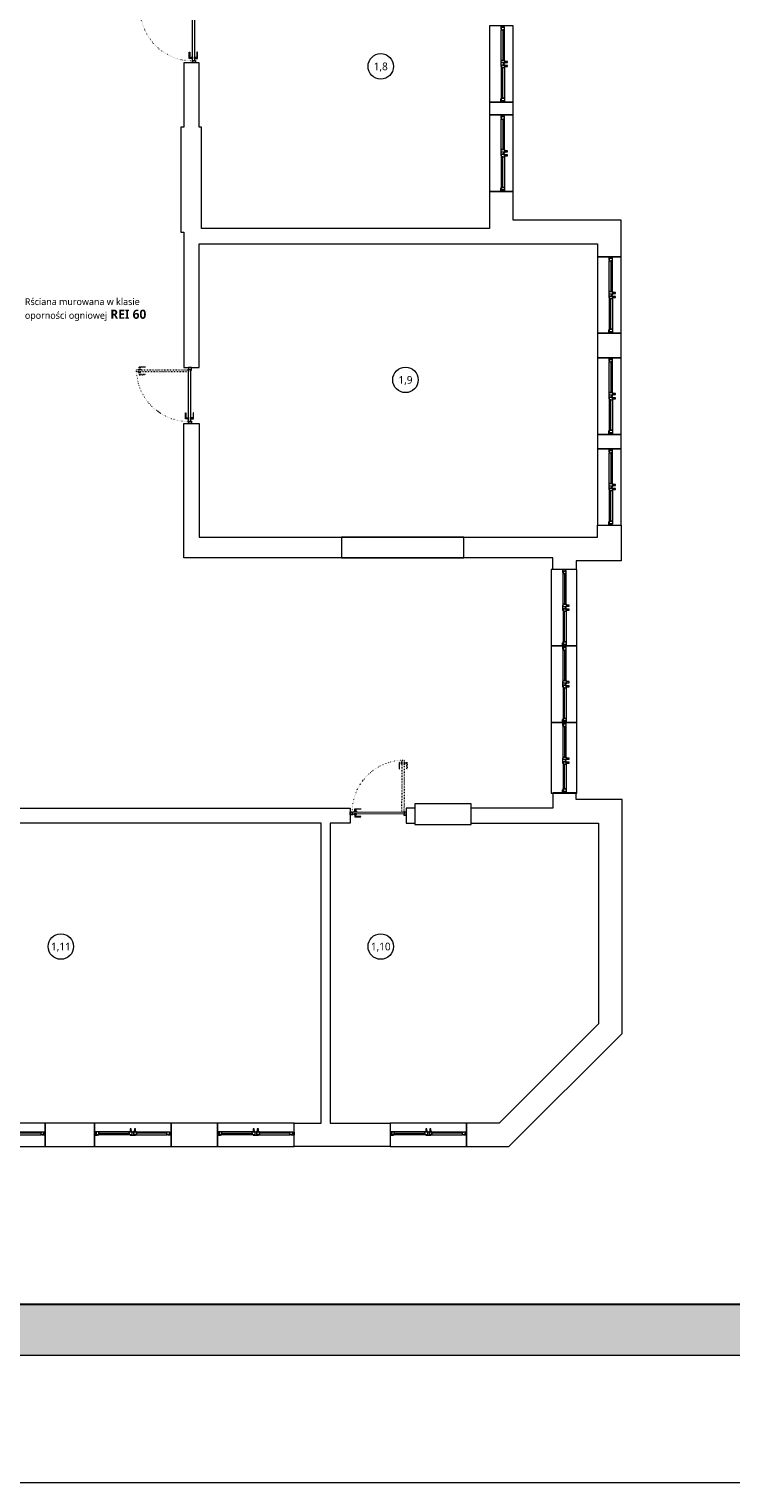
# Model space of a CAD drawing. Header units: millimetres. Extents: x 80301 to 146489, y -78581 to -28273.
# Tile 32 of 135: x 100096 to 101474, y -66786 to -63934. Entities that reach past the tile are written whole.
import ezdxf
from ezdxf import colors
from ezdxf.entities.mleader import LeaderData, LeaderLine
from ezdxf.enums import TextEntityAlignment as Align
from ezdxf.math import Vec2, Vec3

# ---------------------------------------------------------------- set-up
doc = ezdxf.new("R2010")
doc.units = ezdxf.units.MM
doc.linetypes.add('ACAD_ISO03W100', pattern=[30, 12, -18])
doc.linetypes.add('ACAD_ISO07W100', pattern=[3, 0, -3])
doc.layers.get('0').update_dxf_attribs({"lineweight": 0})
for name, color, linetype, lineweight in [('A-opisram.ART', 250, 'Continuous', 0), ('opis..KF', 250, 'Continuous', 15), ('stolarka_arch', 250, 'Continuous', 5), ('ściany ist..KF', 61, 'Continuous', 5)]:
    doc.layers.add(name, color=color, linetype=linetype, lineweight=lineweight)
doc.layers.add('A-pomocram.ART', color=254, linetype='Continuous', lineweight=0, plot=False)
doc.layers.add('A-wymram.ART', color=10, linetype='Continuous', lineweight=5, plot=False)
doc.layers.add('A-przekrycieram.ART', color=7, linetype='Continuous', lineweight=0, true_color=0xffffff)
doc.styles.add('ARCH', font='segoeuil.ttf')
doc.dimstyles.new('RAMKA', dxfattribs={"dimscale": 20, "dimtxt": 4, "dimasz": 3, "dimexe": 5, "dimexo": 3, "dimgap": 1, "dimtad": 1, "dimdec": 1, "dimlfac": 0.01, "dimtxsty": 'ARCH', "dimblk": 'ARCHTICK', "dimcen": 0, "dimclrd": 256, "dimclre": 256, "dimclrt": 256, "dimadec": 0, "dimazin": 0, "dimtfac": 1, "dimtdec": 1, "dimtofl": 0, "dimtmove": 1, "dimatfit": 3, "dimfxl": 10, "dimfxlon": 1, "dimlwd": 0, "dimlwe": 0, "dimarcsym": 0})

# ---------------------------------------------------------------- blocks, each defined once
blk = doc.blocks.new('*U648')
at = {"layer": 'stolarka_arch', "linetype": 'ACAD_ISO03W100', "lineweight": 0, "ltscale": 0.1}
for points in [[(3.5, 97), (-1.5, 97), (-1.5, 85), (-0.5, 85), (-0.5, 95), (3.5, 95)], [(3.5, 98), (3.5, 94), (4.5, 94), (4.5, 98)], [(4.5, 102), (4.5, 0), (8.5, 0), (8.5, 102)], [(9.5, 98), (9.5, 94), (8.5, 94), (8.5, 98)], [(9.5, 97), (14.5, 97), (14.5, 85), (13.5, 85), (13.5, 95), (9.5, 95)]]:
    blk.add_lwpolyline(points, close=True, dxfattribs=at)
at = {"layer": 'stolarka_arch'}
for points in [[(5, -4), (5, -6), (0, -6), (0, 0), (4, 0), (4, -4), (5, -4)], [(106, 0), (4, 0), (4, -4), (106, -4)], [(101, 1), (101, 6), (89, 6), (89, 5), (99, 5), (99, 1)], [(102, 1), (98, 1), (98, 0), (102, 0)], [(105, -4), (105, -6), (110, -6), (110, 0), (106, 0), (106, -4), (105, -4)], [(101, -5), (101, -10), (89, -10), (89, -9), (99, -9), (99, -5)], [(102, -5), (98, -5), (98, -4), (102, -4)]]:
    blk.add_lwpolyline(points, close=True, dxfattribs=at)
blk.add_circle((4, 0.5), 0.5, dxfattribs=at)
at = {"layer": 'stolarka_arch', "linetype": 'ACAD_ISO07W100', "lineweight": 0, "ltscale": 0.5}
blk.add_arc((4, 0), 102, 0, 89.6506, dxfattribs=at)
blk = doc.blocks.new('*U1033')
at = {"layer": 'stolarka_arch', "lineweight": 0}
blk.add_lwpolyline([(0, 0), (150, 0), (150, -50), (0, -50)], close=True, dxfattribs=at)
at = {"layer": 'stolarka_arch'}
for points in [[(0, -22), (6, -22), (6, -23), (3, -23), (3, -28), (0, -28)], [(3, -23), (8, -23), (8, -29), (2, -29), (2, -28), (3, -28)], [(8, -26), (68, -26), (68, -23), (8, -23)], [(8, -26), (68, -26), (68, -29), (8, -29)], [(73, -23), (68, -23), (68, -29), (74, -29), (74, -28), (73, -28)], [(70, -22), (80, -22), (80, -23), (77, -23), (77, -28), (73, -28), (73, -23), (70, -23)], [(77, -23), (82, -23), (82, -29), (76, -29), (76, -28), (77, -28)], [(142, -26), (82, -26), (82, -23), (142, -23)], [(142, -26), (82, -26), (82, -29), (142, -29)], [(147, -23), (142, -23), (142, -29), (148, -29), (148, -28), (147, -28)], [(150, -22), (144, -22), (144, -23), (147, -23), (147, -28), (150, -28)], [(73, -30), (69, -30), (69, -29), (73, -29)], [(72, -35), (70, -35), (70, -30), (72, -30)], [(81, -30), (77, -30), (77, -29), (81, -29)], [(80, -35), (78, -35), (78, -30), (80, -30)]]:
    blk.add_lwpolyline(points, close=True, dxfattribs=at)
blk = doc.blocks.new('*U1029')
at = {"layer": 'stolarka_arch', "lineweight": 0}
blk.add_lwpolyline([(0, 0), (138.4, 0), (138.4, -50), (0, -50)], close=True, dxfattribs=at)
at = {"layer": 'stolarka_arch'}
for points in [[(0, -22), (6, -22), (6, -23), (3, -23), (3, -28), (0, -28)], [(3, -23), (8, -23), (8, -29), (2, -29), (2, -28), (3, -28)], [(8, -26), (68, -26), (68, -23), (8, -23)], [(8, -26), (68, -26), (68, -29), (8, -29)], [(73, -23), (68, -23), (68, -29), (74, -29), (74, -28), (73, -28)], [(70, -22), (80, -22), (80, -23), (77, -23), (77, -28), (73, -28), (73, -23), (70, -23)], [(77, -23), (82, -23), (82, -29), (76, -29), (76, -28), (77, -28)], [(130.4, -26), (82, -26), (82, -23), (130.4, -23)], [(130.4, -26), (82, -26), (82, -29), (130.4, -29)], [(135.4, -23), (130.4, -23), (130.4, -29), (136.4, -29), (136.4, -28), (135.4, -28)], [(138.4, -22), (132.4, -22), (132.4, -23), (135.4, -23), (135.4, -28), (138.4, -28)], [(73, -30), (69, -30), (69, -29), (73, -29)], [(72, -35), (70, -35), (70, -30), (72, -30)], [(81, -30), (77, -30), (77, -29), (81, -29)], [(80, -35), (78, -35), (78, -30), (80, -30)]]:
    blk.add_lwpolyline(points, close=True, dxfattribs=at)
blk = doc.blocks.new('*U983')
at = {"layer": 'stolarka_arch', "lineweight": 0}
blk.add_lwpolyline([(0, 0), (150, 0), (150, -46), (0, -46)], close=True, dxfattribs=at)
at = {"layer": 'stolarka_arch'}
for points in [[(0, -22), (6, -22), (6, -23), (3, -23), (3, -28), (0, -28)], [(3, -23), (8, -23), (8, -29), (2, -29), (2, -28), (3, -28)], [(8, -26), (68, -26), (68, -23), (8, -23)], [(8, -26), (68, -26), (68, -29), (8, -29)], [(73, -23), (68, -23), (68, -29), (74, -29), (74, -28), (73, -28)], [(70, -22), (80, -22), (80, -23), (77, -23), (77, -28), (73, -28), (73, -23), (70, -23)], [(77, -23), (82, -23), (82, -29), (76, -29), (76, -28), (77, -28)], [(142, -26), (82, -26), (82, -23), (142, -23)], [(142, -26), (82, -26), (82, -29), (142, -29)], [(147, -23), (142, -23), (142, -29), (148, -29), (148, -28), (147, -28)], [(150, -22), (144, -22), (144, -23), (147, -23), (147, -28), (150, -28)], [(73, -30), (69, -30), (69, -29), (73, -29)], [(72, -35), (70, -35), (70, -30), (72, -30)], [(81, -30), (77, -30), (77, -29), (81, -29)], [(80, -35), (78, -35), (78, -30), (80, -30)]]:
    blk.add_lwpolyline(points, close=True, dxfattribs=at)
blk = doc.blocks.new('nr pom')
at = {"layer": 'opis..KF', "lineweight": 20}
blk.add_circle((0, 0), 25, dxfattribs=at)
at = {"layer": 'opis..KF', "style": 'ARCH'}
blk.add_attdef('00', text='', height=15, dxfattribs=at).set_placement((0, 0), align=Align.MIDDLE_CENTER)
blk = doc.blocks.new('_Dot')
at = {"color": 0, "linetype": 'ByBlock', "lineweight": -2}
blk.add_line((-0.5, 0), (-1, 0), dxfattribs=at)
at = {"color": 0, "linetype": 'ByBlock', "const_width": 0.5}
blk.add_lwpolyline([(-0.25, 0, 1), (0.25, 0, 1)], format="xyb", close=True, dxfattribs=at)
blk = doc.blocks.new('_ArchTick')
at = {"color": 0, "linetype": 'ByBlock', "const_width": 0.15}
blk.add_lwpolyline([(-0.5, -0.5), (0.5, 0.5)], dxfattribs=at)
blk = doc.blocks.new('*D1237')
at = {"layer": 'A-wymram.ART', "linetype": 'Continuous', "lineweight": 0, "transparency": 16777216}
for p, q in [((0, -60), (0, -350)), ((8500, -60), (8500, -350)), ((8500, -250), (0, -250))]:
    blk.add_line(p, q, dxfattribs=at)
at = {"layer": 'Defpoints', "color": 0, "transparency": 16777216}
for p in [(0, 0), (8500, 0), (0, -250)]:
    blk.add_point(p, dxfattribs=at)
at = {"layer": 'A-wymram.ART', "lineweight": 0, "transparency": 16777216, "xscale": 60, "yscale": 60, "zscale": 60, "rotation": 180}
blk.add_blockref('_ArchTick', (0, -250), dxfattribs=at)
at = {"layer": 'A-wymram.ART', "lineweight": 0, "transparency": 16777216, "xscale": 60, "yscale": 60, "zscale": 60}
blk.add_blockref('_ArchTick', (8500, -250), dxfattribs=at)
at = {"layer": 'A-wymram.ART', "transparency": 16777216, "insert": (4250, -188.6), "char_height": 80, "attachment_point": 5, "style": 'ARCH'}
blk.add_mtext('85', dxfattribs=at)
blk = doc.blocks.new('*U1234')
at = {"layer": 'A-przekrycieram.ART'}
h = blk.add_hatch(color=256, dxfattribs=at)
h.dxf.hatch_style = 1
h.paths.add_polyline_path([(0, 4200), (8500, 4200), (8500, 0), (0, 0)])
h.paths.add_polyline_path([(200, 4100), (8400, 4100), (8400, 100), (200, 100)], flags=16)
at = {"layer": 'A-opisram.ART', "lineweight": 30}
blk.add_lwpolyline([(200, 4100), (8400, 4100), (8400, 100), (200, 100)], close=True, dxfattribs=at)
at = {"layer": 'A-pomocram.ART'}
blk.add_lwpolyline([(0, 4200), (8500, 4200), (8500, 0), (0, 0)], close=True, dxfattribs=at)
at = {"layer": 'A-wymram.ART'}
dim = blk.add_linear_dim(base=(0, -250), p1=(8500, 0), p2=(0, 0), dimstyle='RAMKA', dxfattribs=at)
dim.commit()
dim.dimension.update_dxf_attribs({"geometry": '*D1237', "text_midpoint": (4250, -188.63)})

msp = doc.modelspace()

# ---------------------------------------------------------------- linework, layer by layer
msp.add_lwpolyline([(100709.45, -64970.99), (100949.45, -64970.99), (100949.45, -64930.99), (100709.45, -64930.99)], close=True)
at = {"layer": 'ściany ist..KF', "linetype": 'ByBlock'}
for points in [[(100429.95, -64000.48), (100399.95, -64000.48), (100399.95, -64126.49), (100393.95, -64126.49), (100393.95, -64332.49), (100399.95, -64332.49), (100399.95, -64597.88), (100429.95, -64597.88), (100429.95, -64354.99), (101211.95, -64354.99), (101211.95, -64380.71), (101257.95, -64380.71), (101257.95, -64308.99), (101045.95, -64308.99), (101045.95, -64252.54), (100999.95, -64252.54), (100999.95, -64324.99), (100434.45, -64324.99), (100434.45, -64126.49), (100429.95, -64126.49), (100429.95, -64000.48)], [(100399.95, -64126.49), (100393.95, -64126.49), (100393.95, -64332.49), (100399.95, -64332.49)], [(100434.45, -64324.99), (100434.45, -64126.49), (100429.95, -64126.49)], [(100399.95, -64707.88), (100429.95, -64707.88), (100429.95, -64930.99), (101211.95, -64930.99), (101211.95, -64907.39), (101257.95, -64907.39), (101257.95, -64976.99), (101169.95, -64976.99), (101169.95, -64994.12), (101123.95, -64994.12), (101123.95, -64970.99), (100399.95, -64970.99), (100399.95, -64707.88)], [(100954.82, -66126), (101037.46, -66126), (101259.95, -65904.08), (101259.95, -65445.51), (101169.95, -65445.51), (101169.95, -65432.5), (101123.95, -65432.5), (101123.95, -65461.99), (100963.95, -65461.99), (100963.95, -65453.49), (100852.95, -65453.49), (100852.95, -65461.99), (100836.39, -65461.99), (100836.39, -65492), (100852.95, -65492), (100852.95, -65493.99), (100963.95, -65493.99), (100963.95, -65492), (101213.95, -65491.51), (101213.95, -65884.99), (101018.44, -66080), (100954.82, -66080), (100954.82, -66126)], [(100616.02, -66126), (100616.02, -66080), (100669.09, -66080), (100669.09, -65492), (100061.38, -65492), (100061.38, -65461.99), (100726.39, -65461.99), (100726.39, -65492), (100686.95, -65491.99), (100686.95, -66080), (100804.82, -66080), (100804.82, -66126), (100616.02, -66126)]]:
    msp.add_lwpolyline(points, dxfattribs=at)
for points in [[(100999.95, -64102.54), (101045.95, -64102.54), (101045.95, -64077.54), (100999.95, -64077.54)], [(101211.95, -64579.07), (101257.95, -64579.07), (101257.95, -64530.71), (101211.95, -64530.71)], [(101211.95, -64757.39), (101257.95, -64757.39), (101257.95, -64729.07), (101211.95, -64729.07)], [(100852.95, -65493.99), (100963.95, -65493.99), (100963.95, -65453.49), (100852.95, -65453.49)], [(100127.45, -66126), (100224.61, -66126), (100224.61, -66080), (100127.45, -66080)], [(100374.61, -66126), (100466.02, -66126), (100466.02, -66080), (100374.61, -66080)]]:
    msp.add_lwpolyline(points, close=True, dxfattribs=at)

# ---------------------------------------------------------------- block references
msp.add_blockref('*U1234', (94231.99, -66535.84))
at = {"layer": 'opis..KF', "color": 30}
for p, values in [((100786.3, -64007.2), {'00': '1,8'}), ((100834.81, -64622.18), {'00': '1,9'}), ((100158.36, -65733.71), {'00': '1,11'}), ((100786.3, -65733.71), {'00': '1,10'})]:
    msp.add_blockref('nr pom', p, dxfattribs=at).add_auto_attribs(values)
at = {"layer": 'stolarka_arch', "xscale": -1}
for name, p, rotation in [('*U648', (100416.47, -63890.48), 90), ('*U983', (100999.95, -63927.54), 90), ('*U983', (100999.95, -64102.54), 90), ('*U983', (101211.95, -64380.71), 90), ('*U983', (101211.95, -64579.07), 90), ('*U648', (100408.95, -64597.88), 90), ('*U983', (101211.95, -64757.39), 90), ('*U648', (100836.39, -65469.9), 359.723656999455), ('*U983', (99977.45, -66126), 180), ('*U983', (100224.61, -66126), 180), ('*U983', (100466.02, -66126), 180), ('*U983', (100804.82, -66126), 180)]:
    msp.add_blockref(name, p, dxfattribs=dict(at, rotation=rotation))
at = {"layer": 'stolarka_arch', "color": 5, "xscale": -1, "rotation": 89.99999457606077}
for name, p in [('*U1033', (101121.11, -64994.12)), ('*U1033', (101121.11, -65144.12)), ('*U1029', (101121.11, -65294.12))]:
    msp.add_blockref(name, p, dxfattribs=at)

# ---------------------------------------------------------------- leaders
at = {"layer": 'opis..KF', "lineweight": 9}
ml = msp.add_multileader_mtext('Standard', dxfattribs=at)
ml.set_content('Rściana murowana w klasie \\Poporności ogniowej{\\fSegoe UI Light|b1|i0|c238|p34;\\H1.34164x; REI 60 }', color=256, style='ARCH')
ml.set_leader_properties(color=256, linetype='ByLayer', lineweight=-1)
ml.set_arrow_properties(name='DOT')
ml.build(insert=Vec2(0, 0))
ml.multileader.update_dxf_attribs({"dogleg_length": 31.74, "arrow_head_size": 8.39})
ctx = ml.context
ctx.base_point, ctx.char_height, ctx.arrow_head_size, ctx.landing_gap_size, ctx.plane_origin = Vec3(100077.69, -64470.98), 13.4164, 8.39, 10.06, Vec3(98889.28, -64560.58)
notes = []
notes.append((ctx, [(1, (1, 1, 0), (99956.03, -64470.98), (1, 0), 121.66, [(0, [(99875.75, -64568.55)], 0, [])])]))
ctx.mtext.insert, ctx.mtext.flow_direction = Vec3(100087.75, -64462.02), 5
for ctx, leaders in notes:
    for number, flags, end, landing, length, lines in leaders:
        leader = LeaderData()
        leader.index, (leader.has_last_leader_line, leader.has_dogleg_vector, leader.attachment_direction) = number, flags
        leader.last_leader_point, leader.dogleg_vector, leader.dogleg_length = Vec3(end), Vec3(landing), length
        for number, points, colour, breaks in lines:
            line = LeaderLine()
            line.index, line.vertices, line.color, line.breaks = number, Vec3.list(points), colors.encode_raw_color(colour), breaks
            leader.lines.append(line)
        ctx.leaders.append(leader)

doc.saveas('drawing.dxf')
